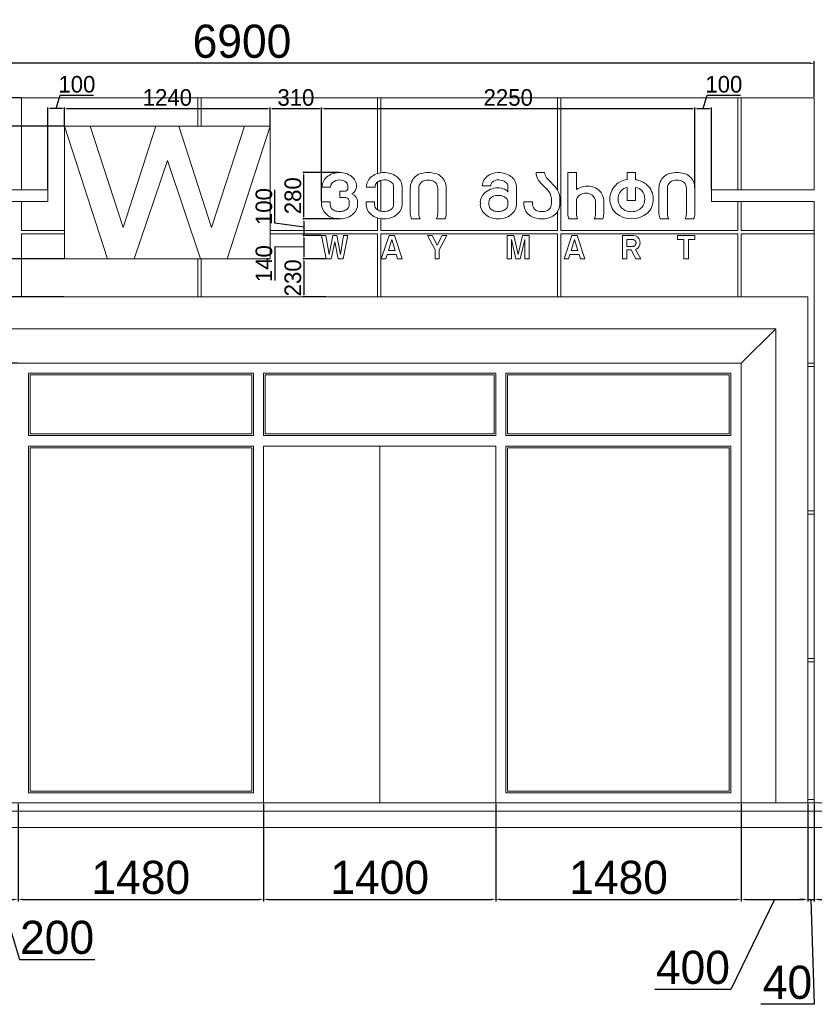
# Model space of a CAD drawing. Header units: feet. Extents: x 1702076 to 2088321, y 4853006 to 4922488.
# Tile 14 of 25: x 1835270 to 1840060, y 4870465 to 4876402. Entities that reach past the tile are written whole.
import ezdxf

# ---------------------------------------------------------------- set-up
doc = ezdxf.new("R2010")
doc.units = ezdxf.units.FT
doc.header["$MEASUREMENT"] = 0
doc.header["$PDMODE"] = 98
doc.header["$PDSIZE"] = 0.3
doc.dimstyles.new('ISO-25', dxfattribs={"dimscale": 15, "dimtxt": 20, "dimasz": 2.5, "dimexe": 1.25, "dimexo": 0.625, "dimgap": 3, "dimtad": 1, "dimdec": 0, "dimtxsty": 'Standard', "dimcen": 2.5, "dimadec": 0, "dimazin": 0, "dimtfac": 1, "dimtdec": 0, "dimtmove": 0, "dimatfit": 3, "dimfxl": 1.25, "dimarcsym": 0})

# ---------------------------------------------------------------- blocks, each defined once
blk = doc.blocks.new('*D5378')
at = {"color": 0, "lineweight": -2, "transparency": 16777216}
for p, q in [((1835060.3, 4871674), (1835060.3, 4871085.1)), ((1835260.3, 4871674), (1835260.3, 4871085.1)), ((1835085.3, 4871097.6), (1835235.3, 4871097.6)), ((1835160.3, 4871097.6), (1835268.8, 4870736)), ((1835268.8, 4870736), (1835722.7, 4870736))]:
    blk.add_line(p, q, dxfattribs=at)
at = {"color": 0, "lineweight": 5, "transparency": 16777216}
for points in [[(1835085.3, 4871101.8), (1835085.3, 4871093.5), (1835060.3, 4871097.6)], [(1835235.3, 4871101.8), (1835235.3, 4871093.5), (1835260.3, 4871097.6)]]:
    blk.add_solid(points, dxfattribs=at)
at = {"layer": 'Defpoints', "color": 0, "lineweight": 5, "transparency": 16777216}
for p in [(1835060.3, 4871680.3), (1835260.3, 4871680.3), (1835260.3, 4871097.6)]:
    blk.add_point(p, dxfattribs=at)
at = {"color": 0, "lineweight": 5, "transparency": 16777216, "insert": (1835495.7, 4870867.3), "char_height": 200, "attachment_point": 5}
blk.add_mtext('200', dxfattribs=at)
blk = doc.blocks.new('*D5379')
at = {"color": 0, "lineweight": -2, "transparency": 16777216}
for p, q in [((1835260.3, 4871674), (1835260.3, 4871085.1)), ((1836740.3, 4871674), (1836740.3, 4871085.1)), ((1835285.3, 4871097.6), (1836715.3, 4871097.6))]:
    blk.add_line(p, q, dxfattribs=at)
at = {"color": 0, "lineweight": 5, "transparency": 16777216}
for points in [[(1835285.3, 4871101.8), (1835285.3, 4871093.5), (1835260.3, 4871097.6)], [(1836715.3, 4871101.8), (1836715.3, 4871093.5), (1836740.3, 4871097.6)]]:
    blk.add_solid(points, dxfattribs=at)
at = {"layer": 'Defpoints', "color": 0, "lineweight": 5, "transparency": 16777216}
for p in [(1835260.3, 4871680.3), (1836740.3, 4871680.3), (1836740.3, 4871097.6)]:
    blk.add_point(p, dxfattribs=at)
at = {"color": 0, "lineweight": 5, "transparency": 16777216, "insert": (1836000.3, 4871229), "char_height": 200, "attachment_point": 5}
blk.add_mtext('1480', dxfattribs=at)
blk = doc.blocks.new('*D5380')
at = {"color": 0, "lineweight": -2, "transparency": 16777216}
for p, q in [((1836740.3, 4871674), (1836740.3, 4871085.1)), ((1838140.3, 4871674), (1838140.3, 4871085.1)), ((1836765.3, 4871097.6), (1838115.3, 4871097.6))]:
    blk.add_line(p, q, dxfattribs=at)
at = {"color": 0, "lineweight": 5, "transparency": 16777216}
for points in [[(1836765.3, 4871101.8), (1836765.3, 4871093.5), (1836740.3, 4871097.6)], [(1838115.3, 4871101.8), (1838115.3, 4871093.5), (1838140.3, 4871097.6)]]:
    blk.add_solid(points, dxfattribs=at)
at = {"layer": 'Defpoints', "color": 0, "lineweight": 5, "transparency": 16777216}
for p in [(1836740.3, 4871680.3), (1838140.3, 4871680.3), (1838140.3, 4871097.6)]:
    blk.add_point(p, dxfattribs=at)
at = {"color": 0, "lineweight": 5, "transparency": 16777216, "insert": (1837440.3, 4871229), "char_height": 200, "attachment_point": 5}
blk.add_mtext('1400', dxfattribs=at)
blk = doc.blocks.new('*D5381')
at = {"color": 0, "lineweight": -2, "transparency": 16777216}
for p, q in [((1838140.3, 4871674), (1838140.3, 4871085.1)), ((1839620.3, 4871674), (1839620.3, 4871085.1)), ((1838165.3, 4871097.6), (1839595.3, 4871097.6))]:
    blk.add_line(p, q, dxfattribs=at)
at = {"color": 0, "lineweight": 5, "transparency": 16777216}
for points in [[(1838165.3, 4871101.8), (1838165.3, 4871093.5), (1838140.3, 4871097.6)], [(1839595.3, 4871101.8), (1839595.3, 4871093.5), (1839620.3, 4871097.6)]]:
    blk.add_solid(points, dxfattribs=at)
at = {"layer": 'Defpoints', "color": 0, "lineweight": 5, "transparency": 16777216}
for p in [(1838140.3, 4871680.3), (1839620.3, 4871680.3), (1839620.3, 4871097.6)]:
    blk.add_point(p, dxfattribs=at)
at = {"color": 0, "lineweight": 5, "transparency": 16777216, "insert": (1838880.3, 4871229), "char_height": 200, "attachment_point": 5}
blk.add_mtext('1480', dxfattribs=at)
blk = doc.blocks.new('*D5382')
at = {"color": 0, "lineweight": -2, "transparency": 16777216}
for p, q in [((1839620.3, 4871674), (1839620.3, 4871085.1)), ((1840020.3, 4871674), (1840020.3, 4871085.1)), ((1839820.3, 4871097.6), (1839557.5, 4870555.1)), ((1839645.3, 4871097.6), (1839995.3, 4871097.6)), ((1839557.5, 4870555.1), (1839099.8, 4870555.1))]:
    blk.add_line(p, q, dxfattribs=at)
at = {"color": 0, "lineweight": 5, "transparency": 16777216}
for points in [[(1839645.3, 4871101.8), (1839645.3, 4871093.5), (1839620.3, 4871097.6)], [(1839995.3, 4871101.8), (1839995.3, 4871093.5), (1840020.3, 4871097.6)]]:
    blk.add_solid(points, dxfattribs=at)
at = {"layer": 'Defpoints', "color": 0, "lineweight": 5, "transparency": 16777216}
for p in [(1839620.3, 4871680.3), (1840020.3, 4871680.3), (1840020.3, 4871097.6)]:
    blk.add_point(p, dxfattribs=at)
at = {"color": 0, "lineweight": 5, "transparency": 16777216, "insert": (1839328.6, 4870686.5), "char_height": 200, "attachment_point": 5}
blk.add_mtext('400', dxfattribs=at)
blk = doc.blocks.new('*D5386')
at = {"color": 0, "lineweight": -2, "transparency": 16777216}
for p, q in [((1833160.3, 4875936.5), (1833160.3, 4876151.7)), ((1840035.3, 4876139.2), (1833185.3, 4876139.2)), ((1840060.3, 4875936.5), (1840060.3, 4876151.7))]:
    blk.add_line(p, q, dxfattribs=at)
at = {"color": 0, "lineweight": 5, "transparency": 16777216}
for points in [[(1833185.3, 4876143.3), (1833185.3, 4876135), (1833160.3, 4876139.2)], [(1840035.3, 4876143.3), (1840035.3, 4876135), (1840060.3, 4876139.2)]]:
    blk.add_solid(points, dxfattribs=at)
at = {"layer": 'Defpoints', "color": 0, "lineweight": 5, "transparency": 16777216}
for p in [(1833160.3, 4876139.2), (1833160.3, 4875930.3), (1840060.3, 4875930.3)]:
    blk.add_point(p, dxfattribs=at)
at = {"color": 0, "lineweight": 5, "transparency": 16777216, "insert": (1836610.3, 4876270.7), "char_height": 200, "attachment_point": 5}
blk.add_mtext('6900', dxfattribs=at)
blk = doc.blocks.new('A$C152757c1')
at = {"color": 0, "linetype": 'Continuous', "lineweight": 0, "extrusion": (0, 1, 0)}
for p, q in [((23181.3, 3322.3), (23201.3, 3322.3)), ((23201.3, 3322.3), (23201.3, 2767.3)), ((23201.3, 3322.3), (24265.1, 3322.3)), ((24265.1, 3322.3), (24285.1, 3322.3)), ((24265.1, 3152.3), (24265.1, 3322.3)), ((24285.1, 3322.3), (24285.1, 3152.3)), ((24285.1, 3322.3), (25348.8, 3322.3)), ((25348.8, 3322.3), (25368.8, 3322.3)), ((25348.8, 2866.2), (25348.8, 3322.3)), ((25368.8, 3322.3), (25368.8, 2870.9)), ((25368.8, 3322.3), (26432.6, 3322.3)), ((26432.6, 3322.3), (26452.6, 3322.3)), ((26432.6, 2767.2), (26432.6, 3322.3)), ((26452.6, 3322.3), (27521.3, 3322.3)), ((26452.6, 3322.3), (26452.6, 2522.3)), ((27521.3, 3322.3), (27541.3, 3322.3)), ((27521.3, 2767.3), (27521.3, 3322.3)), ((27541.3, 3322.3), (27541.3, 2767.3)), ((27541.3, 3322.3), (27981.3, 3322.3)), ((27981.3, 2767.3), (27981.3, 3322.3)), ((27981.3, 3322.3), (27981.3, 3322.3)), ((23461.3, 3152.3), (23721.3, 2352.3)), ((23615.3, 3152.3), (23461.3, 3152.3)), ((23721.3, 2352.3), (23461.3, 3152.3)), ((23461.3, 3152.3), (23461.3, 2352.3)), ((23814.3, 2540.3), (23615.3, 3152.3)), ((24012.8, 3152.3), (23615.3, 3152.3)), ((23615.3, 3152.3), (23814.3, 2540.3)), ((24012.8, 3152.3), (23814.3, 2540.3)), ((23814.3, 2540.3), (24012.8, 3152.3)), ((24149.8, 3152.3), (24012.8, 3152.3)), ((24348.3, 2540.3), (24149.8, 3152.3)), ((24547.3, 3152.3), (24149.8, 3152.3)), ((24149.8, 3152.3), (24348.3, 2540.3)), ((24547.3, 3152.3), (24348.3, 2540.3)), ((24348.3, 2540.3), (24547.3, 3152.3)), ((24441.3, 2352.3), (24701.3, 3152.3)), ((24701.3, 3152.3), (24441.3, 2352.3)), ((24701.3, 3152.3), (24547.3, 3152.3)), ((24701.3, 2352.3), (24701.3, 3152.3)), ((23881.3, 2352.3), (24081.3, 2944.3)), ((24081.3, 2944.3), (23881.3, 2352.3)), ((24081.3, 2944.3), (24281.3, 2352.3)), ((24281.3, 2352.3), (24081.3, 2944.3)), ((26355.4, 2872.3), (26304.6, 2872.3)), ((26546.8, 2872.3), (26495.7, 2872.3)), ((26495.7, 2872.3), (26495.7, 2623.9)), ((26546.8, 2769.1), (26546.8, 2872.3)), ((26853.2, 2872.3), (26853.2, 2829.3)), ((26904.3, 2872.3), (26853.2, 2872.3)), ((26904.3, 2829.3), (26904.3, 2872.3)), ((25348.8, 2647.6), (25348.8, 2815.7)), ((25368.8, 2825.6), (25368.8, 2639.4)), ((25979.2, 2795.1), (25979.2, 2791.5)), ((25979.2, 2791.5), (26030.4, 2791.5)), ((26030.4, 2791.5), (26030.4, 2795.1)), ((21011.3, 2767.3), (23361.3, 2767.3)), ((23361.3, 2697.3), (23361.3, 2767.3)), ((25014.5, 2787.1), (25014.5, 2783.6)), ((25014.5, 2783.6), (25065.6, 2783.6)), ((25065.6, 2783.6), (25065.6, 2787.1)), ((25121.2, 2759.4), (25121.2, 2722)), ((25154.5, 2759.4), (25121.2, 2759.4)), ((25169.6, 2787.1), (25169.6, 2776.6)), ((25282.1, 2787.1), (25282.1, 2783.6)), ((25282.1, 2783.6), (25333.2, 2783.6)), ((25333.2, 2783.6), (25333.2, 2787.1)), ((25445.1, 2787.1), (25445.1, 2679.1)), ((25496.3, 2679.1), (25496.3, 2788.3)), ((25546, 2777.4), (25546, 2623.9)), ((25597.1, 2623), (25597.1, 2777.4)), ((25711.2, 2777.4), (25711.2, 2623)), ((25762.3, 2623.9), (25762.3, 2777.4)), ((26134.3, 2787.1), (26134.3, 2756.9)), ((26185.4, 2679.1), (26185.4, 2788.3)), ((26853.2, 2783.1), (26853.2, 2703.4)), ((26904.3, 2703.4), (26904.3, 2782.7)), ((27045, 2777.4), (27045, 2623.9)), ((27096.1, 2623), (27096.1, 2777.4)), ((27210.2, 2777.4), (27210.2, 2623)), ((27261.3, 2623.9), (27261.3, 2777.4)), ((27361.3, 2697.3), (27361.3, 2767.3)), ((27361.3, 2767.3), (27981.3, 2767.3)), ((21011.3, 2697.3), (23361.3, 2697.3)), ((23201.3, 2697.3), (23201.3, 2522.3)), ((25011.3, 2696.6), (25011.3, 2679.1)), ((25062.4, 2696.6), (25011.3, 2696.6)), ((25062.4, 2679.1), (25062.4, 2696.6)), ((25121.2, 2722), (25151.7, 2722)), ((25177.5, 2698), (25177.5, 2679.1)), ((25228.6, 2679.1), (25228.6, 2696.4)), ((25279, 2696.6), (25279, 2679.1)), ((25330.1, 2696.6), (25279, 2696.6)), ((25330.1, 2679.1), (25330.1, 2696.6)), ((25968.1, 2693.1), (25968.1, 2679.1)), ((26019.3, 2679.1), (26019.3, 2693.1)), ((26134.3, 2693.1), (26134.3, 2679.1)), ((26282, 2696.2), (26231.2, 2696.2)), ((26231.2, 2696.2), (26231.2, 2678.5)), ((26282, 2685.2), (26282, 2696.2)), ((26396.6, 2716.1), (26396.6, 2685.2)), ((26447.4, 2678.5), (26447.4, 2721.2)), ((26546.8, 2623), (26546.8, 2697.4)), ((26662.2, 2697.4), (26662.2, 2623)), ((26711.8, 2623), (26711.8, 2703.4)), ((26853.2, 2703.4), (26904.3, 2703.4)), ((27361.3, 2697.3), (27981.3, 2697.3)), ((27521.3, 2522.3), (27521.3, 2697.3)), ((27541.3, 2697.3), (27541.3, 2522.3)), ((27981.3, 2522.3), (27981.3, 2697.3)), ((26432.6, 2522.3), (26432.6, 2634.6)), ((25348.8, 2522.3), (25348.8, 2598)), ((25368.8, 2593.6), (25368.8, 2522.3)), ((25553.9, 2592.3), (25605, 2592.3)), ((25703.2, 2592.3), (25754.4, 2592.3)), ((26503.6, 2592.3), (26554.7, 2592.3)), ((26655.2, 2592.3), (26706.3, 2592.3)), ((27052.9, 2592.3), (27104, 2592.3)), ((27202.2, 2592.3), (27253.4, 2592.3)), ((23201.3, 2522.3), (23461.3, 2522.3)), ((23201.3, 2502.3), (23201.3, 2122.3)), ((23201.3, 2502.3), (23461.3, 2502.3)), ((24701.3, 2522.3), (25348.8, 2522.3)), ((24701.3, 2502.3), (25348.8, 2502.3)), ((25348.8, 2122.3), (25348.8, 2502.3)), ((25368.8, 2522.3), (26432.6, 2522.3)), ((25368.8, 2502.3), (25368.8, 2122.3)), ((25368.8, 2502.3), (26432.6, 2502.3)), ((26432.6, 2122.3), (26432.6, 2502.3)), ((26452.6, 2522.3), (27521.3, 2522.3)), ((26452.6, 2502.3), (26452.6, 2122.3)), ((26452.6, 2502.3), (27521.3, 2502.3)), ((27521.3, 2122.3), (27521.3, 2502.3)), ((27541.3, 2522.3), (27981.3, 2522.3)), ((27541.3, 2502.3), (27981.3, 2502.3)), ((27541.3, 2502.3), (27541.3, 2122.3)), ((27981.3, 2522.3), (27981.3, 2502.3)), ((27981.3, 1722.3), (27981.3, 2502.3)), ((25036.9, 2492.3), (25011.3, 2492.3)), ((25011.3, 2492.3), (25038.7, 2352.3)), ((25056.3, 2378.4), (25036.9, 2492.3)), ((25078.5, 2492.3), (25056.3, 2378.4)), ((25069, 2352.3), (25090.4, 2454.8)), ((25102.4, 2492.3), (25078.5, 2492.3)), ((25090.4, 2454.8), (25111.9, 2352.3)), ((25124.6, 2378.4), (25102.4, 2492.3)), ((25143.9, 2492.3), (25124.6, 2378.4)), ((25142.2, 2352.3), (25169.6, 2492.3)), ((25169.6, 2492.3), (25143.9, 2492.3)), ((25417.8, 2492.3), (25371.1, 2352.3)), ((25434, 2468.5), (25413.9, 2402.2)), ((25450.3, 2492.3), (25417.8, 2492.3)), ((25454.2, 2402.2), (25434, 2468.5)), ((25496.9, 2352.3), (25450.3, 2492.3)), ((25648.6, 2492.3), (25696.4, 2407.2)), ((25677.5, 2492.3), (25648.6, 2492.3)), ((25707.8, 2435.1), (25677.5, 2492.3)), ((25738.1, 2492.3), (25707.8, 2435.1)), ((25719.2, 2407.2), (25766.9, 2492.3)), ((25766.9, 2492.3), (25738.1, 2492.3)), ((26129.2, 2492.3), (26129.2, 2352.3)), ((26169.2, 2492.3), (26129.2, 2492.3)), ((26155.2, 2468.5), (26182.9, 2352.3)), ((26155.2, 2352.3), (26155.2, 2468.5)), ((26195.5, 2378.4), (26169.2, 2492.3)), ((26221.7, 2492.3), (26195.5, 2378.4)), ((26208.1, 2352.3), (26235.8, 2468.5)), ((26261.8, 2492.3), (26221.7, 2492.3)), ((26235.8, 2468.5), (26235.8, 2352.3)), ((26261.8, 2352.3), (26261.8, 2492.3)), ((26519.3, 2492.3), (26472.6, 2352.3)), ((26515.4, 2402.2), (26535.5, 2468.5)), ((26551.8, 2492.3), (26519.3, 2492.3)), ((26535.5, 2468.5), (26555.7, 2402.2)), ((26598.4, 2352.3), (26551.8, 2492.3)), ((26891.7, 2492.3), (26825.1, 2492.3)), ((26825.1, 2492.3), (26825.1, 2352.3)), ((26851.2, 2468.5), (26851.2, 2426.1)), ((27261.3, 2492.3), (27156.1, 2492.3)), ((27156.1, 2492.3), (27156.1, 2468.5)), ((27156.1, 2468.5), (27195, 2468.5)), ((27195, 2468.5), (27195, 2352.3)), ((27222.4, 2352.3), (27222.4, 2468.5)), ((27222.4, 2468.5), (27261.3, 2468.5)), ((27261.3, 2468.5), (27261.3, 2492.3)), ((25398.7, 2352.3), (25406.6, 2378.4)), ((25406.6, 2378.4), (25461.4, 2378.4)), ((25413.9, 2402.2), (25454.2, 2402.2)), ((25461.4, 2378.4), (25469.4, 2352.3)), ((25696.4, 2407.2), (25696.4, 2352.3)), ((25719.2, 2352.3), (25719.2, 2407.2)), ((26500.2, 2352.3), (26508.1, 2378.4)), ((26508.1, 2378.4), (26562.9, 2378.4)), ((26555.7, 2402.2), (26515.4, 2402.2)), ((26562.9, 2378.4), (26570.9, 2352.3)), ((26851.2, 2352.3), (26851.2, 2406.4)), ((26851.2, 2406.4), (26876.5, 2406.4)), ((26876.5, 2406.4), (26904.5, 2352.3)), ((26935, 2352.3), (26902.9, 2409)), ((23461.3, 2352.3), (23721.3, 2352.3)), ((23721.3, 2352.3), (23881.3, 2352.3)), ((23881.3, 2352.3), (24281.3, 2352.3)), ((24265.1, 2122.3), (24265.1, 2352.3)), ((24281.3, 2352.3), (24441.3, 2352.3)), ((24285.1, 2352.3), (24285.1, 2122.3)), ((24441.3, 2352.3), (24701.3, 2352.3)), ((25038.7, 2352.3), (25069, 2352.3)), ((25111.9, 2352.3), (25142.2, 2352.3)), ((25371.1, 2352.3), (25398.7, 2352.3)), ((25469.4, 2352.3), (25496.9, 2352.3)), ((25696.4, 2352.3), (25719.2, 2352.3)), ((26129.2, 2352.3), (26155.2, 2352.3)), ((26182.9, 2352.3), (26208.1, 2352.3)), ((26235.8, 2352.3), (26261.8, 2352.3)), ((26472.6, 2352.3), (26500.2, 2352.3)), ((26570.9, 2352.3), (26598.4, 2352.3)), ((26825.1, 2352.3), (26851.2, 2352.3)), ((26904.5, 2352.3), (26935, 2352.3)), ((27195, 2352.3), (27222.4, 2352.3)), ((27981.3, 2272.3), (27981.3, 2272.3)), ((21081.3, 2122.3), (27941.3, 2122.3)), ((27941.3, -927.7), (27941.3, 2122.3)), ((27981.3, 2072.3), (27981.3, 2072.3)), ((21273.5, 1930.2), (27749.2, 1930.2)), ((27541.3, 1722.3), (27749.2, 1930.2)), ((27749.2, -927.7), (27749.2, 1930.2)), ((21481.3, 1722.3), (27541.3, 1722.3)), ((27541.3, -927.7), (27541.3, 1722.3)), ((27941.3, 1722.3), (27981.3, 1722.3)), ((27981.3, 1722.3), (27981.3, 1702.3)), ((27981.3, 1702.3), (27941.3, 1702.3)), ((27981.3, 832.3), (27981.3, 1702.3)), ((23243.8, 1662.3), (24601.3, 1662.3)), ((23243.8, 1287.3), (23243.8, 1662.3)), ((24591.3, 1652.3), (23253.8, 1652.3)), ((23253.8, 1652.3), (23253.8, 1297.3)), ((24591.3, 1297.3), (24591.3, 1652.3)), ((24601.3, 1662.3), (24601.3, 1287.3)), ((24661.3, 1287.3), (24661.3, 1662.3)), ((24661.3, 1662.3), (26061.3, 1662.3)), ((24671.3, 1652.3), (24671.3, 1297.3)), ((26051.3, 1652.3), (24671.3, 1652.3)), ((26051.3, 1297.3), (26051.3, 1652.3)), ((26061.3, 1662.3), (26061.3, 1287.3)), ((26121.3, 1662.3), (27478.8, 1662.3)), ((26121.3, 1287.3), (26121.3, 1662.3)), ((27468.8, 1652.3), (26131.3, 1652.3)), ((26131.3, 1652.3), (26131.3, 1297.3)), ((27468.8, 1297.3), (27468.8, 1652.3)), ((27478.8, 1662.3), (27478.8, 1287.3)), ((24601.3, 1287.3), (23243.8, 1287.3)), ((23253.8, 1297.3), (24591.3, 1297.3)), ((26061.3, 1287.3), (24661.3, 1287.3)), ((24671.3, 1297.3), (26051.3, 1297.3)), ((27478.8, 1287.3), (26121.3, 1287.3)), ((26131.3, 1297.3), (27468.8, 1297.3)), ((23243.8, -867.7), (23243.8, 1222.3)), ((23243.8, 1222.3), (24601.3, 1222.3)), ((23253.8, 1212.3), (23253.8, -857.7)), ((24591.3, 1212.3), (23253.8, 1212.3)), ((24591.3, -857.7), (24591.3, 1212.3)), ((24601.3, 1222.3), (24601.3, -867.7)), ((24661.3, -927.7), (24661.3, 1222.3)), ((24661.3, 1222.3), (26061.3, 1222.3)), ((25361.3, -927.7), (25361.3, 1222.3)), ((26061.3, 1222.3), (26061.3, -927.7)), ((26121.3, -867.7), (26121.3, 1222.3)), ((26121.3, 1222.3), (27478.8, 1222.3)), ((26131.3, 1212.3), (26131.3, -857.7)), ((27468.8, 1212.3), (26131.3, 1212.3)), ((27468.8, -857.7), (27468.8, 1212.3)), ((27478.8, 1222.3), (27478.8, -867.7)), ((27941.3, 832.3), (27981.3, 832.3)), ((27981.3, 832.3), (27981.3, 812.3)), ((27981.3, 812.3), (27941.3, 812.3)), ((27981.3, -57.7), (27981.3, 812.3)), ((27941.3, -57.7), (27981.3, -57.7)), ((27981.3, -57.7), (27981.3, -77.7)), ((27981.3, -77.7), (27941.3, -77.7)), ((27981.3, -907.7), (27981.3, -77.7)), ((24601.3, -867.7), (23243.8, -867.7)), ((23253.8, -857.7), (24591.3, -857.7)), ((27478.8, -867.7), (26121.3, -867.7)), ((26131.3, -857.7), (27468.8, -857.7)), ((20531.3, -927.7), (35902.2, -927.7)), ((27941.3, -907.7), (27981.3, -907.7)), ((27981.3, -907.7), (27981.3, -927.7)), ((20481.3, -977.7), (35952.2, -977.7)), ((20481.3, -1077.7), (35952.2, -1077.7))]:
    blk.add_line(p, q, dxfattribs=at)
at = {"color": 0, "linetype": 'Continuous', "lineweight": 0}
for centre, radius, start, end in [((25091.8, 2786.1), 77.3, 123.80888, 179.25856), ((25120.1, 2745.7), 126.7, 90.25222, 124.26271), ((25122.9, 2757.2), 115.2, 52.83896, 91.67541), ((25359.4, 2786.1), 77.3, 123.80888, 179.25856), ((25387.7, 2745.7), 126.7, 90.25222, 124.26271), ((25387.7, 2737.7), 134.6, 56.79489, 90.25222), ((25419.3, 2785.9), 77, 1.75202, 56.79489), ((25636.7, 2780), 90.7, 106.5035, 130.57044), ((25653.8, 2700), 172.3, 89.88154, 104.41665), ((25654.5, 2700), 172.3, 75.58335, 90.11846), ((25671.6, 2780), 90.7, 49.42956, 73.4965), ((26075, 2768.1), 104.2, 89.29558, 128.45583), ((26077.3, 2738), 134.3, 55.88656, 90.42944), ((26383.6, 2870.1), 79, 178.40989, 208.71003), ((27135.7, 2780), 90.7, 106.5035, 130.57044), ((27152.8, 2700), 172.3, 89.88154, 104.41665), ((27153.5, 2700), 172.3, 75.58335, 90.11846), ((27170.6, 2780), 90.7, 49.42956, 73.4965), ((25149.6, 2792.1), 71.2, 357.29082, 53.03872), ((25639.6, 2778.6), 93.6, 131.40012, 180.73681), ((25668.7, 2778.6), 93.6, 359.26319, 48.59988), ((26060.1, 2785.4), 81.4, 127.78008, 173.15203), ((26106.2, 2785), 79.3, 2.38344, 54.14399), ((26381.8, 2869.4), 77.1, 208.9002, 223.50134), ((27990.2, 4395.8), 2294.5, 223.50134, 225.11207), ((26331.3, 2709.2), 116.7, 39.44197, 44.39287), ((26867, 2712.4), 118.2, 134.36672, 225.63328), ((26865.3, 2714.2), 115.8, 95.99832, 134.36672), ((26886.9, 2702.9), 127.6, 47.4812, 82.15791), ((26894.5, 2711.1), 116.4, 314.36672, 47.4812), ((27138.6, 2778.6), 93.6, 131.40012, 180.73681), ((27167.7, 2778.6), 93.6, 359.26319, 48.59988), ((25169.2, 2789.9), 51.6, 298.49367, 358.6635), ((25173.8, 2693.5), 54.9, 3.01837, 68.6406), ((26048.5, 2689.8), 80.5, 136.03951, 177.61404), ((26067.7, 2671.3), 107.1, 111.10819, 136.03951), ((26072.3, 2669.9), 110.1, 66.93488, 113.06512), ((26095.5, 2725.3), 50, 39.13587, 66.57873), ((26331.3, 2709.2), 116.7, 5.93238, 39.44197), ((26614.2, 2672.2), 118, 78.44618, 124.82171), ((26617.7, 2689.7), 100.2, 48.00317, 78.44618), ((26630.1, 2703.4), 81.7, 0, 48.00317), ((25091.7, 2682.5), 80.5, 182.38596, 223.96049), ((25152.6, 2680.9), 76, 314.4244, 358.66419), ((25359.4, 2682.5), 80.5, 182.38596, 223.96049), ((25420.3, 2680.9), 76, 314.4244, 358.66419), ((26048.5, 2682.5), 80.5, 182.38596, 223.96049), ((26109.4, 2680.9), 76, 314.4244, 358.66419), ((26313.5, 2681.3), 82.3, 181.93395, 240.80546), ((26364, 2682.3), 83.5, 299.19454, 357.40305), ((25110.9, 2701), 107.1, 223.96049, 248.89181), ((25124, 2710.1), 116.9, 291.10819, 314.4244), ((25378.5, 2701), 107.1, 223.96049, 248.89181), ((25391.7, 2710.1), 116.9, 291.10819, 314.4244), ((25621.4, 2626.1), 75.4, 181.63233, 206.56312), ((25686.9, 2626.1), 75.4, 333.43688, 358.36767), ((26067.7, 2701), 107.1, 223.96049, 248.89181), ((26080.8, 2710.1), 116.9, 291.10819, 314.4244), ((26562.5, 2623.9), 66.9, 180, 208.19545), ((26631.3, 2621.6), 80.5, 338.69091, 1.01924), ((26880.1, 2738.9), 146.6, 229.21317, 310.78683), ((27120.4, 2626.1), 75.4, 181.63233, 206.56312), ((27185.9, 2626.1), 75.4, 333.43688, 358.36767), ((25119.2, 2722.5), 130.2, 248.89181, 291.10819), ((25386.9, 2722.5), 130.2, 248.89181, 291.10819), ((26076, 2722.5), 130.2, 248.89181, 291.10819), ((26339, 2727), 134.7, 240.80546, 299.19454), ((26891.7, 2453.8), 38.5, 14.3807, 90), ((26893.9, 2444.2), 36.3, 284.3807, 345.6193), ((26874, 2449.2), 56.8, 345.6193, 14.3807)]:
    blk.add_arc(centre, radius, start, end, dxfattribs=at)
at = {"color": 0, "linetype": 'Continuous', "lineweight": 0, "extrusion": (0, 0, -1)}
for centre, radius, start, end in [((-26403.7, 2873.2), 48.2, 318.39594, 359.0027), ((-25099.2, 2787.1), 33.6, 0, 48.57767), ((-25118.5, 2765.2), 62.8, 48.57767, 90.87936), ((-25121.9, 2771.4), 56.6, 87.59234, 134.43333), ((-25132.8, 2788.8), 36.9, 141.22618, 182.64423), ((-25366.9, 2787.1), 33.6, 0, 48.57767), ((-25386.2, 2765.2), 62.8, 48.57767, 90.87936), ((-25389.5, 2757.3), 70.8, 88.074, 128.21733), ((-25409.4, 2786.3), 35.8, 131.98189, 178.75668), ((-25645.7, 2778.8), 48.6, 358.31682, 43.6773), ((-25644.3, 2778.2), 48, 45.43767, 78.20244), ((-25653.3, 2726.3), 100.7, 79.18998, 90.46475), ((-25655, 2726.3), 100.7, 89.53525, 100.81002), ((-25664, 2778.2), 48, 101.79756, 134.56233), ((-25662.6, 2778.8), 48.6, 136.3227, 181.68318), ((-26063.7, 2790.9), 33.6, 7.17476, 41.06252), ((-26074.6, 2778.4), 50.1, 43.66949, 94.69714), ((-26078.8, 2760.7), 67.6, 89.97696, 129.37615), ((-26102, 2787.3), 32.3, 127.37882, 180.41676), ((-27515.5, 3868.5), 1540.5, 315.60713, 318.1715), ((-27144.7, 2778.8), 48.6, 358.31682, 43.6773), ((-27143.3, 2778.2), 48, 45.43767, 78.20244), ((-27152.3, 2726.3), 100.7, 79.18998, 90.46475), ((-27154, 2726.3), 100.7, 89.53525, 100.81002), ((-27163, 2778.2), 48, 101.79756, 134.56233), ((-27161.6, 2778.8), 48.6, 136.3227, 181.68318), ((-25152.7, 2776.2), 16.9, 178.68096, 263.82527), ((-26066.2, 2684.1), 49.4, 54.24111, 82.55295), ((-26075.6, 2643.4), 91.1, 80.00598, 99.99402), ((-26084.9, 2675.3), 58.1, 96.43092, 122.78614), ((-26308.4, 2707.4), 88.7, 134.88793, 174.37909), ((-26594.9, 2697.4), 48.1, 0, 57.36923), ((-26604.2, 2682.9), 65.3, 57.36923, 122.63077), ((-26612.8, 2696.3), 49.4, 122.63077, 178.78461), ((-26867, 2716.5), 68.6, 356.85085, 42.50862), ((-26863.3, 2721.2), 62.7, 41.61473, 80.688), ((-26886.9, 2702.9), 81.8, 102.30031, 132.5188), ((-26884.4, 2715.3), 75, 140.36854, 181.59798), ((-25099.4, 2679.8), 36.9, 300.64233, 358.92892), ((-25153.3, 2697.9), 24.2, 86.17582, 179.86542), ((-25143.9, 2677.8), 33.6, 177.73026, 242.21438), ((-25367, 2679.8), 36.9, 300.64233, 358.92892), ((-25411.5, 2677.8), 33.6, 177.73026, 242.21438), ((-26056.2, 2692.4), 36.9, 1.07108, 59.35767), ((-26056.2, 2679.8), 36.9, 300.64233, 358.92892), ((-26100.7, 2694.4), 33.6, 117.78562, 182.26974), ((-26100.7, 2677.8), 33.6, 177.73026, 242.21438), ((-26343, 2688.2), 61, 327.25135, 357.2194), ((-26344.3, 2685.2), 52.3, 180, 215.10505), ((-26879.5, 2714), 81, 320.50477, 359.0943), ((-26878.6, 2711.5), 80.8, 178.82251, 217.14053), ((-25109.4, 2688.1), 49.4, 277.44705, 305.75889), ((-25118.8, 2728.9), 91.1, 260.00598, 279.99402), ((-25128.1, 2696.9), 58.1, 237.21386, 263.56908), ((-25377, 2688.1), 49.4, 277.44705, 305.75889), ((-25386.5, 2728.9), 91.1, 260.00598, 279.99402), ((-25395.7, 2696.9), 58.1, 237.21386, 263.56908), ((-25660.4, 2623), 63.3, 330.99651, 0.0133), ((-25647.9, 2623), 63.3, 179.9867, 209.00349), ((-26066.2, 2688.1), 49.4, 277.44705, 305.75889), ((-26075.6, 2728.9), 91.1, 260.00598, 279.99402), ((-26084.9, 2696.9), 58.1, 237.21386, 263.56908), ((-26320.2, 2673.5), 34, 288.0505, 327.25135), ((-26339, 2731), 94.5, 251.9495, 288.0505), ((-26356.8, 2676.5), 37.1, 215.10505, 251.9495), ((-26610.1, 2623), 63.3, 330.99651, 0.0133), ((-26591.2, 2623), 71, 180, 205.62271), ((-26877.9, 2719.9), 83.7, 268.48379, 316.68824), ((-26880.2, 2723.5), 87.3, 224.07584, 270.07954), ((-27159.4, 2623), 63.3, 330.99651, 0.0133), ((-27146.9, 2623), 63.3, 179.9867, 209.00349)]:
    blk.add_arc(centre, radius, start, end, dxfattribs=at)
at = {"color": 0, "linetype": 'Continuous', "lineweight": 0}
blk.add_rational_spline([(26851.2, 2426.1), (26868.3, 2426.1), (26885.4, 2426.1), (26906.6, 2426.1), (26906.6, 2447.3), (26906.6, 2468.5), (26885.4, 2468.5), (26868.3, 2468.5), (26851.2, 2468.5)], [1, 1, 1, 0.707106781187, 1, 0.707106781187, 1, 1, 1], degree=2, knots=[-5.141593, -5.141593, -5.141593, -4.141593, -4.141593, -2.570796, -2.570796, -1, -1, 0, 0, 0], dxfattribs=at)
blk = doc.blocks.new('*D5490')
at = {"color": 0, "lineweight": -2, "transparency": 16777216}
for p, q in [((1840020.3, 4871674), (1840020.3, 4871085.1)), ((1840060.3, 4871674), (1840060.3, 4871085.1)), ((1839995.3, 4871097.6), (1839970.3, 4871097.6)), ((1840020.3, 4871097.6), (1840060.3, 4871097.6)), ((1840020.3, 4871097.6), (1840060.3, 4871097.6)), ((1840040.3, 4871097.6), (1840059.4, 4870464.9)), ((1840085.3, 4871097.6), (1840110.3, 4871097.6)), ((1840059.4, 4870464.9), (1839737.8, 4870464.9))]:
    blk.add_line(p, q, dxfattribs=at)
at = {"color": 0, "lineweight": 5, "transparency": 16777216}
for points in [[(1839995.3, 4871101.8), (1839995.3, 4871093.5), (1840020.3, 4871097.6)], [(1840085.3, 4871101.8), (1840085.3, 4871093.5), (1840060.3, 4871097.6)]]:
    blk.add_solid(points, dxfattribs=at)
at = {"layer": 'Defpoints', "color": 0, "lineweight": 5, "transparency": 16777216}
for p in [(1840020.3, 4871680.3), (1840060.3, 4871680.3), (1840060.3, 4871097.6)]:
    blk.add_point(p, dxfattribs=at)
at = {"color": 0, "lineweight": 5, "transparency": 16777216, "insert": (1839898.6, 4870596.3), "char_height": 200, "attachment_point": 5}
blk.add_mtext('40', dxfattribs=at)
blk = doc.blocks.new('*D5532')
at = {"color": 0, "lineweight": -2, "transparency": 16777216}
for p, q in [((1835540.3, 4875763.4), (1835540.3, 4875873)), ((1835552.8, 4875866.7), (1836767.8, 4875866.7)), ((1836780.3, 4875763.4), (1836780.3, 4875873))]:
    blk.add_line(p, q, dxfattribs=at)
at = {"color": 0, "lineweight": 5, "transparency": 16777216}
for points in [[(1835552.8, 4875868.8), (1835552.8, 4875864.7), (1835540.3, 4875866.7)], [(1836767.8, 4875868.8), (1836767.8, 4875864.7), (1836780.3, 4875866.7)]]:
    blk.add_solid(points, dxfattribs=at)
at = {"layer": 'Defpoints', "color": 0, "lineweight": 5, "transparency": 16777216}
for p in [(1836780.3, 4875866.7), (1835540.3, 4875760.3), (1836780.3, 4875760.3)]:
    blk.add_point(p, dxfattribs=at)
at = {"color": 0, "lineweight": 5, "transparency": 16777216, "insert": (1836160.3, 4875932.4), "char_height": 100, "attachment_point": 5}
blk.add_mtext('1240', dxfattribs=at)
blk = doc.blocks.new('*D5533')
at = {"color": 0, "lineweight": -2, "transparency": 16777216}
for p, q in [((1835537.2, 4875760.3), (1835058.5, 4875760.3)), ((1835064.8, 4875747.8), (1835064.8, 4874972.8)), ((1835537.2, 4874960.3), (1835058.5, 4874960.3))]:
    blk.add_line(p, q, dxfattribs=at)
at = {"color": 0, "lineweight": 5, "transparency": 16777216}
for points in [[(1835062.7, 4875747.8), (1835066.9, 4875747.8), (1835064.8, 4875760.3)], [(1835062.7, 4874972.8), (1835066.9, 4874972.8), (1835064.8, 4874960.3)]]:
    blk.add_solid(points, dxfattribs=at)
at = {"layer": 'Defpoints', "color": 0, "lineweight": 5, "transparency": 16777216}
for p in [(1835540.3, 4875760.3), (1835064.8, 4874960.3), (1835540.3, 4874960.3)]:
    blk.add_point(p, dxfattribs=at)
at = {"color": 0, "lineweight": 5, "transparency": 16777216, "insert": (1834999.1, 4875360.3), "char_height": 100, "attachment_point": 5, "rotation": 90}
blk.add_mtext('800', dxfattribs=at)
blk = doc.blocks.new('*D5531')
at = {"color": 0, "lineweight": -2, "transparency": 16777216}
for p, q in [((1834985.3, 4875869.1), (1834985.3, 4876069.6)), ((1835277.2, 4875930.3), (1835058.5, 4875930.3)), ((1835064.8, 4875772.8), (1835064.8, 4875917.8)), ((1835064.8, 4875845.3), (1834985.3, 4875869.1)), ((1835537.2, 4875760.3), (1835058.5, 4875760.3))]:
    blk.add_line(p, q, dxfattribs=at)
at = {"color": 0, "lineweight": 5, "transparency": 16777216}
for points in [[(1835062.7, 4875917.8), (1835066.9, 4875917.8), (1835064.8, 4875930.3)], [(1835062.7, 4875772.8), (1835066.9, 4875772.8), (1835064.8, 4875760.3)]]:
    blk.add_solid(points, dxfattribs=at)
at = {"layer": 'Defpoints', "color": 0, "lineweight": 5, "transparency": 16777216}
for p in [(1835064.8, 4875930.3), (1835280.3, 4875930.3), (1835540.3, 4875760.3)]:
    blk.add_point(p, dxfattribs=at)
at = {"color": 0, "lineweight": 5, "transparency": 16777216, "insert": (1834919.5, 4875969.3), "char_height": 100, "attachment_point": 5, "rotation": 90}
blk.add_mtext('170', dxfattribs=at)
blk = doc.blocks.new('*D5534')
at = {"color": 0, "lineweight": -2, "transparency": 16777216}
for p, q in [((1835537.2, 4874960.3), (1835058.5, 4874960.3)), ((1835064.8, 4874947.8), (1835064.8, 4874742.8)), ((1835537.2, 4874730.3), (1835058.5, 4874730.3))]:
    blk.add_line(p, q, dxfattribs=at)
at = {"color": 0, "lineweight": 5, "transparency": 16777216}
for points in [[(1835062.7, 4874947.8), (1835066.9, 4874947.8), (1835064.8, 4874960.3)], [(1835062.7, 4874742.8), (1835066.9, 4874742.8), (1835064.8, 4874730.3)]]:
    blk.add_solid(points, dxfattribs=at)
at = {"layer": 'Defpoints', "color": 0, "lineweight": 5, "transparency": 16777216}
for p in [(1835540.3, 4874960.3), (1835064.8, 4874730.3), (1835540.3, 4874730.3)]:
    blk.add_point(p, dxfattribs=at)
at = {"color": 0, "lineweight": 5, "transparency": 16777216, "insert": (1834999.1, 4874845.3), "char_height": 100, "attachment_point": 5, "rotation": 90}
blk.add_mtext('230', dxfattribs=at)
blk = doc.blocks.new('*D5535')
at = {"color": 0, "lineweight": -2, "transparency": 16777216}
for p, q in [((1835537.2, 4874730.3), (1835058.5, 4874730.3)), ((1835064.8, 4874717.8), (1835064.8, 4874342.8)), ((1835257.2, 4874330.3), (1835058.5, 4874330.3))]:
    blk.add_line(p, q, dxfattribs=at)
at = {"color": 0, "lineweight": 5, "transparency": 16777216}
for points in [[(1835062.7, 4874717.8), (1835066.9, 4874717.8), (1835064.8, 4874730.3)], [(1835062.7, 4874342.8), (1835066.9, 4874342.8), (1835064.8, 4874330.3)]]:
    blk.add_solid(points, dxfattribs=at)
at = {"layer": 'Defpoints', "color": 0, "lineweight": 5, "transparency": 16777216}
for p in [(1835540.3, 4874730.3), (1835064.8, 4874330.3), (1835260.3, 4874330.3)]:
    blk.add_point(p, dxfattribs=at)
at = {"color": 0, "lineweight": 5, "transparency": 16777216, "insert": (1834999.1, 4874530.3), "char_height": 100, "attachment_point": 5, "rotation": 90}
blk.add_mtext('400', dxfattribs=at)
blk = doc.blocks.new('*D5536')
at = {"color": 0, "lineweight": -2, "transparency": 16777216}
for p, q in [((1836780.3, 4875763.4), (1836780.3, 4875873)), ((1836792.8, 4875866.7), (1837077.8, 4875866.7)), ((1837090.3, 4875307.7), (1837090.3, 4875873))]:
    blk.add_line(p, q, dxfattribs=at)
at = {"color": 0, "lineweight": 5, "transparency": 16777216}
for points in [[(1836792.8, 4875868.8), (1836792.8, 4875864.7), (1836780.3, 4875866.7)], [(1837077.8, 4875868.8), (1837077.8, 4875864.7), (1837090.3, 4875866.7)]]:
    blk.add_solid(points, dxfattribs=at)
at = {"layer": 'Defpoints', "color": 0, "lineweight": 5, "transparency": 16777216}
for p in [(1837090.3, 4875866.7), (1836780.3, 4875760.3), (1837090.3, 4875304.5)]:
    blk.add_point(p, dxfattribs=at)
at = {"color": 0, "lineweight": 5, "transparency": 16777216, "insert": (1836935.3, 4875932.4), "char_height": 100, "attachment_point": 5}
blk.add_mtext('310', dxfattribs=at)
blk = doc.blocks.new('*D5537')
at = {"color": 0, "lineweight": -2, "transparency": 16777216}
for p, q in [((1837090.3, 4875307.7), (1837090.3, 4875873)), ((1837102.8, 4875866.7), (1839327.8, 4875866.7)), ((1839340.3, 4875388.5), (1839340.3, 4875873))]:
    blk.add_line(p, q, dxfattribs=at)
at = {"color": 0, "lineweight": 5, "transparency": 16777216}
for points in [[(1837102.8, 4875868.8), (1837102.8, 4875864.7), (1837090.3, 4875866.7)], [(1839327.8, 4875868.8), (1839327.8, 4875864.7), (1839340.3, 4875866.7)]]:
    blk.add_solid(points, dxfattribs=at)
at = {"layer": 'Defpoints', "color": 0, "lineweight": 5, "transparency": 16777216}
for p in [(1839340.3, 4875866.7), (1839340.3, 4875385.4), (1837090.3, 4875304.5)]:
    blk.add_point(p, dxfattribs=at)
at = {"color": 0, "lineweight": 5, "transparency": 16777216, "insert": (1838215.3, 4875932.4), "char_height": 100, "attachment_point": 5}
blk.add_mtext('2250', dxfattribs=at)
blk = doc.blocks.new('*D5538')
at = {"color": 0, "lineweight": -2, "transparency": 16777216}
for p, q in [((1839390.3, 4875866.7), (1839414.1, 4875946.2)), ((1839414.1, 4875946.2), (1839616, 4875946.2)), ((1839340.3, 4875388.5), (1839340.3, 4875873)), ((1839352.8, 4875866.7), (1839427.8, 4875866.7)), ((1839440.3, 4875378.4), (1839440.3, 4875873))]:
    blk.add_line(p, q, dxfattribs=at)
at = {"color": 0, "lineweight": 5, "transparency": 16777216}
for points in [[(1839352.8, 4875868.8), (1839352.8, 4875864.7), (1839340.3, 4875866.7)], [(1839427.8, 4875868.8), (1839427.8, 4875864.7), (1839440.3, 4875866.7)]]:
    blk.add_solid(points, dxfattribs=at)
at = {"layer": 'Defpoints', "color": 0, "lineweight": 5, "transparency": 16777216}
for p in [(1839440.3, 4875866.7), (1839340.3, 4875385.4), (1839440.3, 4875375.3)]:
    blk.add_point(p, dxfattribs=at)
at = {"color": 0, "lineweight": 5, "transparency": 16777216, "insert": (1839515, 4876011.9), "char_height": 100, "attachment_point": 5}
blk.add_mtext('100', dxfattribs=at)
blk = doc.blocks.new('*D5539')
at = {"color": 0, "lineweight": -2, "transparency": 16777216}
for p, q in [((1837195.3, 4875480.3), (1836976.7, 4875480.3)), ((1836983, 4875212.8), (1836983, 4875467.8)), ((1837195.1, 4875200.3), (1836976.7, 4875200.3))]:
    blk.add_line(p, q, dxfattribs=at)
at = {"color": 0, "lineweight": 5, "transparency": 16777216}
for points in [[(1836980.9, 4875467.8), (1836985, 4875467.8), (1836983, 4875480.3)], [(1836980.9, 4875212.8), (1836985, 4875212.8), (1836983, 4875200.3)]]:
    blk.add_solid(points, dxfattribs=at)
at = {"layer": 'Defpoints', "color": 0, "lineweight": 5, "transparency": 16777216}
for p in [(1836983, 4875480.3), (1837198.5, 4875480.3), (1837198.2, 4875200.3)]:
    blk.add_point(p, dxfattribs=at)
at = {"color": 0, "lineweight": 5, "transparency": 16777216, "insert": (1836917.3, 4875340.3), "char_height": 100, "attachment_point": 5, "rotation": 90}
blk.add_mtext('280', dxfattribs=at)
blk = doc.blocks.new('*D5540')
at = {"color": 0, "lineweight": -2, "transparency": 16777216}
for p, q in [((1836808.6, 4875174.1), (1836808.6, 4875375.9)), ((1837195.1, 4875200.3), (1836976.7, 4875200.3)), ((1836983, 4875187.8), (1836983, 4875112.8)), ((1836983, 4875150.3), (1836808.6, 4875174.1)), ((1837087.2, 4875100.3), (1836976.7, 4875100.3))]:
    blk.add_line(p, q, dxfattribs=at)
at = {"color": 0, "lineweight": 5, "transparency": 16777216}
for points in [[(1836980.9, 4875187.8), (1836985, 4875187.8), (1836983, 4875200.3)], [(1836980.9, 4875112.8), (1836985, 4875112.8), (1836983, 4875100.3)]]:
    blk.add_solid(points, dxfattribs=at)
at = {"layer": 'Defpoints', "color": 0, "lineweight": 5, "transparency": 16777216}
for p in [(1837198.2, 4875200.3), (1836983, 4875100.3), (1837090.3, 4875100.3)]:
    blk.add_point(p, dxfattribs=at)
at = {"color": 0, "lineweight": 5, "transparency": 16777216, "insert": (1836742.9, 4875275), "char_height": 100, "attachment_point": 5, "rotation": 90}
blk.add_mtext('100', dxfattribs=at)
blk = doc.blocks.new('*D5541')
at = {"color": 0, "lineweight": -2, "transparency": 16777216}
for p, q in [((1837087.2, 4875100.3), (1836976.7, 4875100.3)), ((1836983, 4875087.8), (1836983, 4874972.8)), ((1836983, 4875030.3), (1836808.6, 4875031.8)), ((1836808.6, 4875031.8), (1836808.6, 4874829.8)), ((1837114.6, 4874960.3), (1836976.7, 4874960.3))]:
    blk.add_line(p, q, dxfattribs=at)
at = {"color": 0, "lineweight": 5, "transparency": 16777216}
for points in [[(1836980.9, 4875087.8), (1836985, 4875087.8), (1836983, 4875100.3)], [(1836980.9, 4874972.8), (1836985, 4874972.8), (1836983, 4874960.3)]]:
    blk.add_solid(points, dxfattribs=at)
at = {"layer": 'Defpoints', "color": 0, "lineweight": 5, "transparency": 16777216}
for p in [(1837090.3, 4875100.3), (1836983, 4874960.3), (1837117.7, 4874960.3)]:
    blk.add_point(p, dxfattribs=at)
at = {"color": 0, "lineweight": 5, "transparency": 16777216, "insert": (1836742.9, 4874930.8), "char_height": 100, "attachment_point": 5, "rotation": 90}
blk.add_mtext('140', dxfattribs=at)
blk = doc.blocks.new('*D5542')
at = {"color": 0, "lineweight": -2, "transparency": 16777216}
for p, q in [((1837114.6, 4874960.3), (1836976.7, 4874960.3)), ((1836983, 4874947.8), (1836983, 4874742.8)), ((1837114.6, 4874730.3), (1836976.7, 4874730.3))]:
    blk.add_line(p, q, dxfattribs=at)
at = {"color": 0, "lineweight": 5, "transparency": 16777216}
for points in [[(1836980.9, 4874947.8), (1836985, 4874947.8), (1836983, 4874960.3)], [(1836980.9, 4874742.8), (1836985, 4874742.8), (1836983, 4874730.3)]]:
    blk.add_solid(points, dxfattribs=at)
at = {"layer": 'Defpoints', "color": 0, "lineweight": 5, "transparency": 16777216}
for p in [(1837117.7, 4874960.3), (1836983, 4874730.3), (1837117.7, 4874730.3)]:
    blk.add_point(p, dxfattribs=at)
at = {"color": 0, "lineweight": 5, "transparency": 16777216, "insert": (1836917.3, 4874845.3), "char_height": 100, "attachment_point": 5, "rotation": 90}
blk.add_mtext('230', dxfattribs=at)
blk = doc.blocks.new('*D5543')
at = {"color": 0, "lineweight": -2, "transparency": 16777216}
for p, q in [((1835490.3, 4875866.7), (1835514.1, 4875946.2)), ((1835514.1, 4875946.2), (1835716, 4875946.2)), ((1835440.3, 4875378.4), (1835440.3, 4875873)), ((1835527.8, 4875866.7), (1835452.8, 4875866.7)), ((1835540.3, 4875763.4), (1835540.3, 4875873))]:
    blk.add_line(p, q, dxfattribs=at)
at = {"color": 0, "lineweight": 5, "transparency": 16777216}
for points in [[(1835452.8, 4875868.8), (1835452.8, 4875864.7), (1835440.3, 4875866.7)], [(1835527.8, 4875868.8), (1835527.8, 4875864.7), (1835540.3, 4875866.7)]]:
    blk.add_solid(points, dxfattribs=at)
at = {"layer": 'Defpoints', "color": 0, "lineweight": 5, "transparency": 16777216}
for p in [(1835440.3, 4875866.7), (1835540.3, 4875760.3), (1835440.3, 4875375.3)]:
    blk.add_point(p, dxfattribs=at)
at = {"color": 0, "lineweight": 5, "transparency": 16777216, "insert": (1835615, 4876011.9), "char_height": 100, "attachment_point": 5}
blk.add_mtext('100', dxfattribs=at)

msp = doc.modelspace()

# ---------------------------------------------------------------- block references
at = {"lineweight": 5}
msp.add_blockref('A$C152757c1', (1812079, 4872608), dxfattribs=at)

# ---------------------------------------------------------------- dimensions: what is measured, and where the dimension line sits
at = {"color": 1, "lineweight": 5}
for base, p1, p2, angle, override, picture, middle in [((1833160.3, 4876139.2), (1840060.3, 4875930.3), (1833160.3, 4875930.3), 180, {"dimscale": 10, "dimtmove": 1}, '*D5386', (1836610.3, 4876270.7)), ((1835064.8, 4875930.3), (1835540.3, 4875760.3), (1835280.3, 4875930.3), 90, {"dimscale": 5, "dimtmove": 1}, '*D5531', (1834919.5, 4875884.1)), ((1835064.8, 4874960.3), (1835540.3, 4875760.3), (1835540.3, 4874960.3), 90, {"dimscale": 5}, '*D5533', (1834999.1, 4875360.3)), ((1836983, 4875480.3), (1837198.2, 4875200.3), (1837198.5, 4875480.3), 90, {"dimscale": 5, "dimtmove": 1}, '*D5539', (1836917.3, 4875340.3)), ((1835064.8, 4874730.3), (1835540.3, 4874960.3), (1835540.3, 4874730.3), 90, {"dimscale": 5, "dimtmove": 1}, '*D5534', (1834999.1, 4874845.3)), ((1836983, 4874730.3), (1837117.7, 4874960.3), (1837117.7, 4874730.3), 90, {"dimscale": 5, "dimtmove": 1}, '*D5542', (1836917.3, 4874845.3)), ((1835064.8, 4874330.3), (1835540.3, 4874730.3), (1835260.3, 4874330.3), 90, {"dimscale": 5, "dimtmove": 1}, '*D5535', (1834999.1, 4874530.3))]:
    dim = msp.add_linear_dim(base=base, p1=p1, p2=p2, angle=angle, dimstyle='ISO-25', override=override, dxfattribs=at)
    dim.commit()
    dim.dimension.update_dxf_attribs({"geometry": picture, "text_midpoint": middle})
for base, p1, p2, override, picture, middle in [((1835440.3, 4875866.7), (1835540.3, 4875760.3), (1835440.3, 4875375.3), {"dimscale": 5, "dimtmove": 1}, '*D5543', (1835529.1, 4876011.9)), ((1839440.3, 4875866.7), (1839340.3, 4875385.4), (1839440.3, 4875375.3), {"dimscale": 5, "dimtmove": 1}, '*D5538', (1839429.1, 4876011.9)), ((1836780.3, 4875866.7), (1835540.3, 4875760.3), (1836780.3, 4875760.3), {"dimscale": 5}, '*D5532', (1836160.3, 4875932.4)), ((1837090.3, 4875866.7), (1836780.3, 4875760.3), (1837090.3, 4875304.5), {"dimscale": 5, "dimtmove": 1}, '*D5536', (1836935.3, 4875932.4)), ((1839340.3, 4875866.7), (1837090.3, 4875304.5), (1839340.3, 4875385.4), {"dimscale": 5, "dimtmove": 1}, '*D5537', (1838215.3, 4875932.4)), ((1835260.3, 4871097.6), (1835060.3, 4871680.3), (1835260.3, 4871680.3), {"dimscale": 10, "dimtmove": 1}, '*D5378', (1835298.8, 4870867.3)), ((1836740.3, 4871097.6), (1835260.3, 4871680.3), (1836740.3, 4871680.3), {"dimscale": 10, "dimtmove": 1}, '*D5379', (1836000.3, 4871229)), ((1838140.3, 4871097.6), (1836740.3, 4871680.3), (1838140.3, 4871680.3), {"dimscale": 10, "dimtmove": 1}, '*D5380', (1837440.3, 4871229)), ((1839620.3, 4871097.6), (1838140.3, 4871680.3), (1839620.3, 4871680.3), {"dimscale": 10, "dimtmove": 1}, '*D5381', (1838880.3, 4871229))]:
    dim = msp.add_linear_dim(base=base, p1=p1, p2=p2, dimstyle='ISO-25', override=override, dxfattribs=at)
    dim.commit()
    dim.dimension.update_dxf_attribs({"geometry": picture, "text_midpoint": middle})
for base, p1, p2, picture, middle in [((1836983, 4875100.3), (1837198.2, 4875200.3), (1837090.3, 4875100.3), '*D5540', (1836808.6, 4875189.1)), ((1836983, 4874960.3), (1837090.3, 4875100.3), (1837117.7, 4874960.3), '*D5541', (1836808.6, 4875016.8))]:
    dim = msp.add_linear_dim(base=base, p1=p1, p2=p2, angle=90, dimstyle='ISO-25', override={"dimscale": 5, "dimtmove": 1}, dxfattribs=at)
    dim.commit()
    dim.dimension.update_dxf_attribs({"geometry": picture, "text_midpoint": middle, "dimtype": 160})
for base, p1, p2, picture, middle in [((1840020.3, 4871097.6), (1839620.3, 4871680.3), (1840020.3, 4871680.3), '*D5382', (1839527.5, 4870555.1)), ((1840060.3, 4871097.6), (1840020.3, 4871680.3), (1840060.3, 4871680.3), '*D5490', (1840029.4, 4870464.9))]:
    dim = msp.add_linear_dim(base=base, p1=p1, p2=p2, dimstyle='ISO-25', override={"dimscale": 10, "dimtmove": 1}, dxfattribs=at)
    dim.commit()
    dim.dimension.update_dxf_attribs({"geometry": picture, "text_midpoint": middle, "dimtype": 160})

doc.saveas('drawing.dxf')
